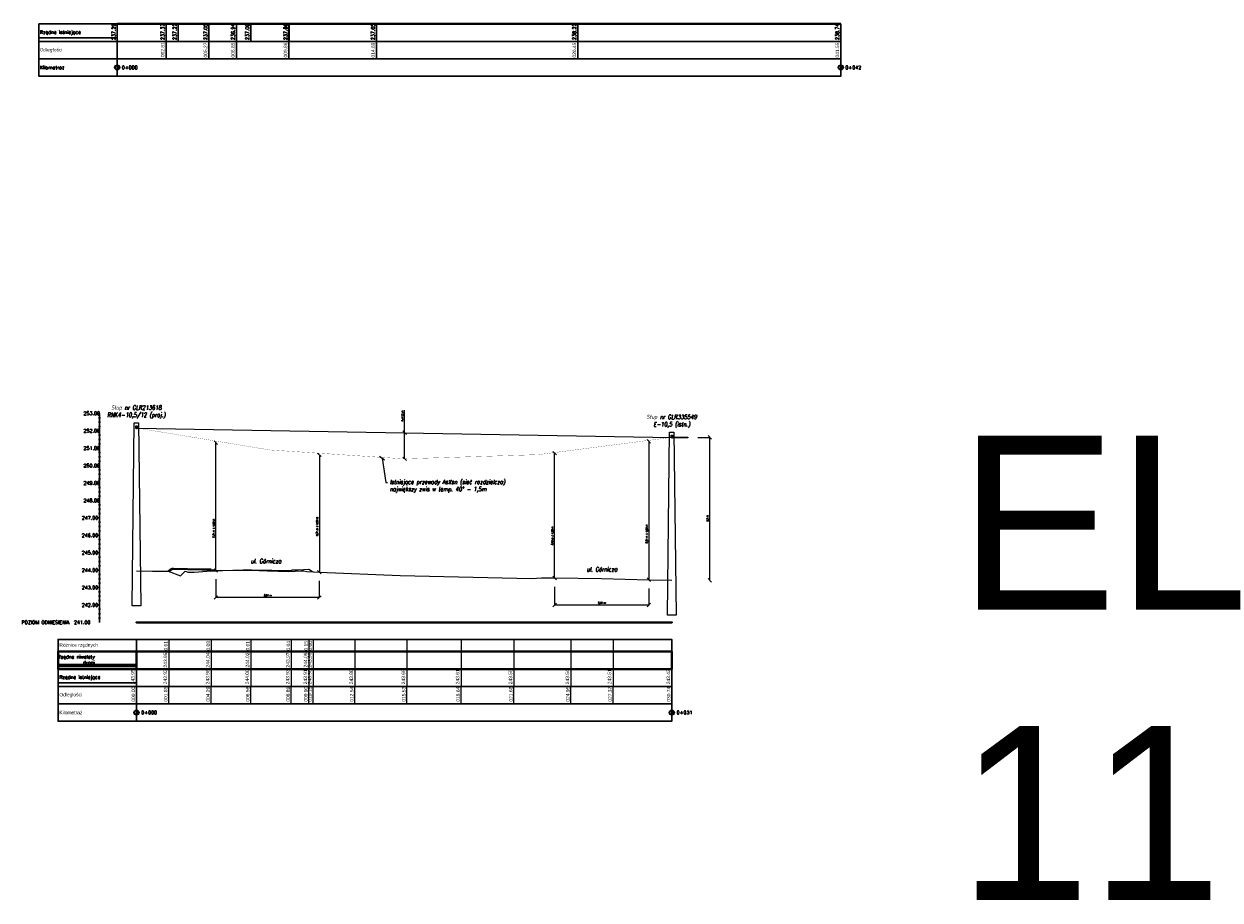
# Model space of a CAD drawing. Header units: metres. Extents: x 6535164 to 6537212, y 5563307 to 5565590.
# Tile 20 of 24: x 6537112 to 6537181, y 5563781 to 5563832. Entities that reach past the tile are written whole.
import ezdxf
from ezdxf import colors
from ezdxf.entities.mleader import LeaderData, LeaderLine
from ezdxf.lldxf.tags import DXFTag
from ezdxf.math import Vec2, Vec3

# ---------------------------------------------------------------- set-up
doc = ezdxf.new("R2010")
doc.units = ezdxf.units.M
doc.linetypes.add('CIĄGłA', pattern=[0])
for name, color, linetype in [('C-DROGI-PROFILE', 7, 'Continuous'), ('C-DROGI-PROFILE-WIDOKI', 7, 'Continuous'), ('C-DROGI-PROFILE-WIDOKI-ETYKIETY', 7, 'Continuous'), ('ELE TD', 7, 'Continuous'), ('SCHEMATY_ELE', 7, 'Continuous')]:
    doc.layers.add(name, color=color, linetype=linetype)
doc.layers.add('ELE', color=7, linetype='Continuous', lineweight=35)
doc.styles.add('arial', font='arial.ttf', dxfattribs={"height": 2})
doc.styles.add('Romans_0.9', font='romans.shx', dxfattribs={"width": 0.75, "oblique": 9, "height": 0.1})
doc.styles.get("Standard").update_dxf_attribs({"font": 'simplex.shx'})
tags = doc.linetypes.add('AsXSn 4x25', pattern='A,10,-1.5,["4x25",Standard,S=0.75,R=0,X=-1.15,Y=-0.375],-1.5', length=13).pattern_tags.tags
tags[6] = DXFTag(74, 10)
doc.dimstyles.new('ISO-25', dxfattribs={"dimtxt": 2.5, "dimasz": 2.5, "dimexe": 1.25, "dimexo": 0.625, "dimtad": 1, "dimtxsty": 'Standard', "dimcen": 2.5, "dimadec": 0, "dimazin": 0, "dimtfac": 1, "dimtmove": 0, "dimatfit": 3, "dimfxl": 1, "dimarcsym": 0})

# ---------------------------------------------------------------- blocks, each defined once
blk = doc.blocks.new('kilometraz2')
at = {"linetype": 'ByBlock', "lineweight": -2}
for points in [[(0, 0.5), (0, 0.7, 0.414214), (-0.7, 0, 0.414214), (0, -0.7), (0, -0.5, -0.414214), (-0.5, 0, -0.414214)], [(0, -0.5, 0.414214), (0.5, 0, 0.414214), (0, 0.5)]]:
    blk.add_hatch(color=0, dxfattribs=at).paths.add_polyline_path(points)
at = {"color": 0, "linetype": 'ByBlock', "lineweight": -2}
for p, q in [((0, 0.5), (0, 0.7)), ((0, 0.5), (0, -0.5)), ((0, -0.5), (0, -0.7))]:
    blk.add_line(p, q, dxfattribs=at)
for radius in [0.7, 0.5]:
    blk.add_circle((0, 0), radius, dxfattribs=at)
blk = doc.blocks.new('_OBLIQUE')
at = {"color": 0, "linetype": 'ByBlock', "lineweight": -2}
for p, q in [((-0.5, -0.5), (0.5, 0.5)), ((0, 0), (0, 0))]:
    blk.add_line(p, q, dxfattribs=at)
blk = doc.blocks.new('*D105')
at = {"layer": 'Defpoints', "color": 0, "linetype": 'Continuous', "lineweight": 50, "transparency": 16777216}
for p in [(6537149.29, 5563807.775), (6537151.469, 5563807.775), (6537149.29, 5563799.57)]:
    blk.add_point(p, dxfattribs=at)
at = {"layer": 'ELE TD', "color": 0, "linetype": 'Continuous', "lineweight": -2, "transparency": 16777216}
for p in [(6537150.79, 5563807.775), (6537151.469, 5563799.57)]:
    blk.add_line(p, (6537151.469, 5563807.775), dxfattribs=at)
at = {"layer": 'ELE TD', "color": 0, "linetype": 'Continuous', "lineweight": -2, "transparency": 16777216, "xscale": 0.2, "yscale": 0.2, "zscale": 0.2}
for p, rotation in [((6537151.469, 5563807.775), 90), ((6537151.469, 5563799.57), 270)]:
    blk.add_blockref('_OBLIQUE', p, dxfattribs=dict(at, rotation=rotation))
at = {"layer": 'ELE TD', "color": 0, "linetype": 'Continuous', "lineweight": 18, "transparency": 16777216, "insert": (6537151.359, 5563803.123), "char_height": 0.1, "attachment_point": 5, "rotation": 90, "style": 'Romans_0.9'}
blk.add_mtext('8,2 m', dxfattribs=at)
blk = doc.blocks.new('*D106')
at = {"layer": 'Defpoints', "color": 0, "linetype": 'Continuous', "lineweight": 50, "transparency": 16777216}
for p in [(6537133.938, 5563808.043), (6537133.949, 5563808.043), (6537133.938, 5563806.543)]:
    blk.add_point(p, dxfattribs=at)
at = {"layer": 'ELE TD', "color": 0, "linetype": 'Continuous', "lineweight": -2, "transparency": 16777216}
for p, q in [((6537133.949, 5563808.043), (6537133.949, 5563809.339)), ((6537133.938, 5563808.043), (6537133.949, 5563808.043)), ((6537133.949, 5563806.543), (6537133.949, 5563808.043))]:
    blk.add_line(p, q, dxfattribs=at)
at = {"layer": 'ELE TD', "color": 0, "linetype": 'Continuous', "lineweight": -2, "transparency": 16777216, "xscale": 0.2, "yscale": 0.2, "zscale": 0.2}
for p, rotation in [((6537133.949, 5563808.043), 90), ((6537133.949, 5563806.543), 270)]:
    blk.add_blockref('_OBLIQUE', p, dxfattribs=dict(at, rotation=rotation))
at = {"layer": 'ELE TD', "color": 0, "linetype": 'Continuous', "lineweight": 18, "transparency": 16777216, "insert": (6537133.839, 5563809.005), "char_height": 0.1, "attachment_point": 5, "rotation": 90, "style": 'Romans_0.9'}
blk.add_mtext('f{\\H0.7x;\\S^ 40;}=1,5 m', dxfattribs=at)
blk = doc.blocks.new('*D107')
at = {"layer": 'Defpoints', "color": 0, "linetype": 'Continuous', "lineweight": 50, "transparency": 16777216}
for p in [(6537147.97, 5563807.55), (6537147.969, 5563799.606), (6537147.97, 5563799.606)]:
    blk.add_point(p, dxfattribs=at)
at = {"layer": 'ELE TD', "color": 0, "linetype": 'Continuous', "lineweight": -2, "transparency": 16777216}
for p, q in [((6537147.97, 5563807.55), (6537147.972, 5563807.55)), ((6537147.972, 5563807.55), (6537147.97, 5563799.606)), ((6537147.969, 5563799.606), (6537147.97, 5563799.606))]:
    blk.add_line(p, q, dxfattribs=at)
at = {"layer": 'ELE TD', "color": 0, "linetype": 'Continuous', "lineweight": -2, "transparency": 16777216, "xscale": 0.2, "yscale": 0.2, "zscale": 0.2}
for p, rotation in [((6537147.972, 5563807.55), 89.98771951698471), ((6537147.97, 5563799.606), 269.9877195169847)]:
    blk.add_blockref('_OBLIQUE', p, dxfattribs=dict(at, rotation=rotation))
at = {"layer": 'ELE TD', "color": 0, "linetype": 'Continuous', "lineweight": 18, "transparency": 16777216, "insert": (6537147.861, 5563802.224), "char_height": 0.1, "attachment_point": 5, "rotation": 89.98772, "style": 'Romans_0.9'}
blk.add_mtext('7,94 m > 4,50 m', dxfattribs=at)
blk = doc.blocks.new('*D108')
at = {"layer": 'Defpoints', "color": 0, "linetype": 'Continuous', "lineweight": 50, "transparency": 16777216}
for p in [(6537142.562, 5563806.864), (6537142.562, 5563806.864), (6537142.561, 5563799.703)]:
    blk.add_point(p, dxfattribs=at)
at = {"layer": 'ELE TD', "color": 0, "linetype": 'Continuous', "lineweight": -2, "transparency": 16777216}
for p, q in [((6537142.561, 5563799.703), (6537142.562, 5563806.864)), ((6537142.562, 5563806.864), (6537142.562, 5563806.864)), ((6537142.561, 5563799.703), (6537142.561, 5563799.703))]:
    blk.add_line(p, q, dxfattribs=at)
at = {"layer": 'ELE TD', "color": 0, "linetype": 'Continuous', "lineweight": -2, "transparency": 16777216, "xscale": 0.2, "yscale": 0.2, "zscale": 0.2}
for p, rotation in [((6537142.562, 5563806.864), 89.99438647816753), ((6537142.561, 5563799.703), 269.9943864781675)]:
    blk.add_blockref('_OBLIQUE', p, dxfattribs=dict(at, rotation=rotation))
at = {"layer": 'ELE TD', "color": 0, "linetype": 'Continuous', "lineweight": 18, "transparency": 16777216, "insert": (6537142.452, 5563802.116), "char_height": 0.1, "attachment_point": 5, "rotation": 89.99439, "style": 'Romans_0.9'}
blk.add_mtext('7,16 m > 4,50 m', dxfattribs=at)
blk = doc.blocks.new('*D109')
at = {"layer": 'Defpoints', "color": 0, "linetype": 'Continuous', "lineweight": 50, "transparency": 16777216}
for p in [(6537142.561, 5563799.703), (6537147.969, 5563799.606), (6537142.561, 5563798.152)]:
    blk.add_point(p, dxfattribs=at)
at = {"layer": 'ELE TD', "color": 0, "linetype": 'Continuous', "lineweight": -2, "transparency": 16777216}
for p, q in [((6537142.561, 5563799.203), (6537142.561, 5563798.152)), ((6537147.969, 5563799.106), (6537147.969, 5563798.152)), ((6537147.969, 5563798.152), (6537142.561, 5563798.152))]:
    blk.add_line(p, q, dxfattribs=at)
at = {"layer": 'ELE TD', "color": 0, "linetype": 'Continuous', "lineweight": -2, "transparency": 16777216, "xscale": 0.2, "yscale": 0.2, "zscale": 0.2, "rotation": 180}
blk.add_blockref('_OBLIQUE', (6537142.561, 5563798.152), dxfattribs=at)
at = {"layer": 'ELE TD', "color": 0, "linetype": 'Continuous', "lineweight": -2, "transparency": 16777216, "xscale": 0.2, "yscale": 0.2, "zscale": 0.2}
blk.add_blockref('_OBLIQUE', (6537147.969, 5563798.152), dxfattribs=at)
at = {"layer": 'ELE TD', "color": 0, "linetype": 'Continuous', "lineweight": 18, "transparency": 16777216, "insert": (6537145.265, 5563798.261), "char_height": 0.1, "attachment_point": 5, "style": 'Romans_0.9'}
blk.add_mtext('5,41 m', dxfattribs=at)
blk = doc.blocks.new('*D110')
at = {"layer": 'Defpoints', "color": 0, "linetype": 'Continuous', "lineweight": 50, "transparency": 16777216}
for p in [(6537129.051, 5563806.777), (6537129.05, 5563800.039), (6537129.051, 5563800.039)]:
    blk.add_point(p, dxfattribs=at)
at = {"layer": 'ELE TD', "color": 0, "linetype": 'Continuous', "lineweight": -2, "transparency": 16777216}
for p, q in [((6537129.051, 5563806.777), (6537129.053, 5563806.777)), ((6537129.053, 5563806.777), (6537129.051, 5563800.039)), ((6537129.05, 5563800.039), (6537129.051, 5563800.039))]:
    blk.add_line(p, q, dxfattribs=at)
at = {"layer": 'ELE TD', "color": 0, "linetype": 'Continuous', "lineweight": -2, "transparency": 16777216, "xscale": 0.2, "yscale": 0.2, "zscale": 0.2}
for p, rotation in [((6537129.053, 5563806.777), 89.98549299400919), ((6537129.051, 5563800.039), 269.9854929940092)]:
    blk.add_blockref('_OBLIQUE', p, dxfattribs=dict(at, rotation=rotation))
at = {"layer": 'ELE TD', "color": 0, "linetype": 'Continuous', "lineweight": 18, "transparency": 16777216, "insert": (6537128.942, 5563802.657), "char_height": 0.1, "attachment_point": 5, "rotation": 89.98549, "style": 'Romans_0.9'}
blk.add_mtext('6,74 m > 4,50 m', dxfattribs=at)
blk = doc.blocks.new('*D111')
at = {"layer": 'Defpoints', "color": 0, "linetype": 'Continuous', "lineweight": 50, "transparency": 16777216}
for p in [(6537123.11, 5563807.473), (6537123.11, 5563807.473), (6537123.109, 5563800.134)]:
    blk.add_point(p, dxfattribs=at)
at = {"layer": 'ELE TD', "color": 0, "linetype": 'Continuous', "lineweight": -2, "transparency": 16777216}
for p, q in [((6537123.109, 5563800.134), (6537123.11, 5563807.473)), ((6537123.11, 5563807.473), (6537123.11, 5563807.473)), ((6537123.109, 5563800.134), (6537123.109, 5563800.134))]:
    blk.add_line(p, q, dxfattribs=at)
at = {"layer": 'ELE TD', "color": 0, "linetype": 'Continuous', "lineweight": -2, "transparency": 16777216, "xscale": 0.2, "yscale": 0.2, "zscale": 0.2}
for p, rotation in [((6537123.11, 5563807.473), 89.9948270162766), ((6537123.109, 5563800.134), 269.9948270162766)]:
    blk.add_blockref('_OBLIQUE', p, dxfattribs=dict(at, rotation=rotation))
at = {"layer": 'ELE TD', "color": 0, "linetype": 'Continuous', "lineweight": 18, "transparency": 16777216, "insert": (6537123, 5563802.548), "char_height": 0.1, "attachment_point": 5, "rotation": 89.99483, "style": 'Romans_0.9'}
blk.add_mtext('7,34 m > 4,50 m', dxfattribs=at)
blk = doc.blocks.new('*D112')
at = {"layer": 'Defpoints', "color": 0, "linetype": 'Continuous', "lineweight": 50, "transparency": 16777216}
for p in [(6537123.109, 5563800.134), (6537129.05, 5563800.039), (6537123.109, 5563798.584)]:
    blk.add_point(p, dxfattribs=at)
at = {"layer": 'ELE TD', "color": 0, "linetype": 'Continuous', "lineweight": -2, "transparency": 16777216}
for p, q in [((6537123.109, 5563799.634), (6537123.109, 5563798.584)), ((6537129.05, 5563799.539), (6537129.05, 5563798.584)), ((6537129.05, 5563798.584), (6537123.109, 5563798.584))]:
    blk.add_line(p, q, dxfattribs=at)
at = {"layer": 'ELE TD', "color": 0, "linetype": 'Continuous', "lineweight": -2, "transparency": 16777216, "xscale": 0.2, "yscale": 0.2, "zscale": 0.2, "rotation": 180}
blk.add_blockref('_OBLIQUE', (6537123.109, 5563798.584), dxfattribs=at)
at = {"layer": 'ELE TD', "color": 0, "linetype": 'Continuous', "lineweight": -2, "transparency": 16777216, "xscale": 0.2, "yscale": 0.2, "zscale": 0.2}
blk.add_blockref('_OBLIQUE', (6537129.05, 5563798.584), dxfattribs=at)
at = {"layer": 'ELE TD', "color": 0, "linetype": 'Continuous', "lineweight": 18, "transparency": 16777216, "insert": (6537126.08, 5563798.694), "char_height": 0.1, "attachment_point": 5, "style": 'Romans_0.9'}
blk.add_mtext('5,94 m', dxfattribs=at)

msp = doc.modelspace()

# ---------------------------------------------------------------- hatches: boundary and pattern name
at = {"linetype": 'ByBlock', "lineweight": -2}
for points in [[(6537117.445, 5563829.118), (6537117.445, 5563829.161, 0.414214), (6537117.295, 5563829.011, 0.414214), (6537117.445, 5563828.861), (6537117.445, 5563828.904, -0.414214), (6537117.338, 5563829.011, -0.414214)], [(6537117.445, 5563828.904, 0.414214), (6537117.552, 5563829.011, 0.414214), (6537117.445, 5563829.118)], [(6537158.994, 5563829.118), (6537158.994, 5563829.161, 0.414214), (6537158.844, 5563829.011, 0.414214), (6537158.994, 5563828.861), (6537158.994, 5563828.904, -0.414214), (6537158.887, 5563829.011, -0.414214)], [(6537158.994, 5563828.904, 0.414214), (6537159.101, 5563829.011, 0.414214), (6537158.994, 5563829.118)]]:
    msp.add_hatch(color=0, dxfattribs=at).paths.add_polyline_path(points)
at = {"layer": 'ELE', "lineweight": 18}
h = msp.add_hatch(color=7, dxfattribs=at)
h.dxf.hatch_style = 1
h.paths.add_polyline_path([(6537118.549, 5563808.411), (6537118.549, 5563808.401, 0.414214), (6537118.554, 5563808.406, 0.414214)])
h.paths.add_polyline_path([(6537118.549, 5563808.411, 0.414214), (6537118.544, 5563808.406, 0.414214), (6537118.549, 5563808.401)])
h = msp.add_hatch(color=7, dxfattribs=at)
h.dxf.hatch_style = 1
h.paths.add_polyline_path([(6537149.29, 5563807.875), (6537149.29, 5563807.865, 0.414214), (6537149.295, 5563807.87, 0.414214)])
h.paths.add_polyline_path([(6537149.29, 5563807.875, 0.414214), (6537149.285, 5563807.87, 0.414214), (6537149.29, 5563807.865)])
at = {"layer": 'ELE', "linetype": 'CIĄGłA', "lineweight": 18}
h = msp.add_hatch(color=252, dxfattribs=at)
h.dxf.hatch_style = 1
h.paths.add_polyline_path([(6537149.327, 5563807.77), (6537149.327, 5563807.78), (6537150.219, 5563807.78), (6537150.219, 5563807.77)])

# ---------------------------------------------------------------- linework, layer by layer
at = {"color": 0, "linetype": 'ByBlock', "lineweight": -2}
for p, q in [((6537117.445, 5563829.118), (6537117.445, 5563829.161)), ((6537117.445, 5563829.118), (6537117.445, 5563828.904)), ((6537117.445, 5563828.904), (6537117.445, 5563828.861)), ((6537158.994, 5563829.118), (6537158.994, 5563829.161)), ((6537158.994, 5563829.118), (6537158.994, 5563828.904)), ((6537158.994, 5563828.904), (6537158.994, 5563828.861))]:
    msp.add_line(p, q, dxfattribs=at)
for centre, radius in [((6537117.445, 5563829.011), 0.15), ((6537117.445, 5563829.011), 0.107), ((6537158.994, 5563829.011), 0.15), ((6537158.994, 5563829.011), 0.107)]:
    msp.add_circle(centre, radius, dxfattribs=at)
at = {"layer": 'C-DROGI-PROFILE', "color": 94, "linetype": 'Continuous', "lineweight": -3}
for p, q in [((6537118.549, 5563800.106), (6537119.473, 5563800.093)), ((6537119.473, 5563800.093), (6537120.028, 5563800.094)), ((6537120.028, 5563800.094), (6537120.302, 5563800.087)), ((6537120.302, 5563800.087), (6537120.377, 5563800.098)), ((6537120.377, 5563800.098), (6537121.07, 5563799.825)), ((6537121.07, 5563799.825), (6537121.341, 5563800.104)), ((6537121.341, 5563800.104), (6537121.514, 5563800.04)), ((6537121.514, 5563800.04), (6537121.868, 5563800.043)), ((6537121.868, 5563800.043), (6537123.091, 5563800.132)), ((6537123.091, 5563800.132), (6537123.342, 5563800.133)), ((6537123.342, 5563800.133), (6537125.112, 5563800.158)), ((6537125.112, 5563800.158), (6537126.073, 5563800.12)), ((6537126.073, 5563800.12), (6537127.299, 5563800.076)), ((6537127.299, 5563800.076), (6537128.024, 5563800.107)), ((6537128.024, 5563800.107), (6537128.166, 5563800.112)), ((6537128.166, 5563800.112), (6537128.34, 5563800.068)), ((6537128.34, 5563800.068), (6537128.695, 5563800.053)), ((6537129.05, 5563800.039), (6537133.684, 5563799.85)), ((6537133.684, 5563799.85), (6537141.243, 5563799.677)), ((6537141.243, 5563799.677), (6537141.815, 5563799.709)), ((6537141.815, 5563799.709), (6537142.561, 5563799.703)), ((6537147.969, 5563799.606), (6537149.29, 5563799.57))]:
    msp.add_line(p, q, dxfattribs=at)
at = {"layer": 'C-DROGI-PROFILE', "color": 1, "linetype": 'Continuous', "lineweight": 40}
for p, q in [((6537120.389, 5563800.093), (6537120.447, 5563800.131)), ((6537120.447, 5563800.131), (6537120.603, 5563800.233)), ((6537120.603, 5563800.233), (6537120.604, 5563800.233)), ((6537120.604, 5563800.233), (6537120.604, 5563800.232)), ((6537120.604, 5563800.232), (6537120.646, 5563800.232)), ((6537120.646, 5563800.232), (6537120.685, 5563800.232)), ((6537120.685, 5563800.232), (6537120.686, 5563800.232)), ((6537120.686, 5563800.232), (6537120.686, 5563800.232)), ((6537120.686, 5563800.232), (6537122.307, 5563800.198)), ((6537122.307, 5563800.198), (6537122.715, 5563800.19)), ((6537122.715, 5563800.19), (6537122.823, 5563800.19)), ((6537122.823, 5563800.19), (6537122.837, 5563800.19)), ((6537122.837, 5563800.19), (6537122.84, 5563800.177)), ((6537122.84, 5563800.177), (6537122.867, 5563800.071)), ((6537122.867, 5563800.071), (6537122.868, 5563800.124)), ((6537122.868, 5563800.13), (6537123.109, 5563800.134)), ((6537122.868, 5563800.124), (6537122.868, 5563800.13))]:
    msp.add_line(p, q, dxfattribs=at)
at = {"layer": 'C-DROGI-PROFILE-WIDOKI', "color": 7, "linetype": 'Continuous', "lineweight": 40}
for p, q in [((6537117.445, 5563831.511), (6537158.994, 5563831.511)), ((6537118.549, 5563797.154), (6537149.29, 5563797.154))]:
    msp.add_line(p, q, dxfattribs=at)
at = {"layer": 'C-DROGI-PROFILE-WIDOKI', "color": 250, "linetype": 'Continuous', "lineweight": 30}
for p, q in [((6537117.445, 5563830.511), (6537117.445, 5563831.511)), ((6537120.255, 5563830.511), (6537120.255, 5563831.511)), ((6537120.945, 5563830.511), (6537120.945, 5563831.511)), ((6537122.715, 5563830.511), (6537122.715, 5563831.511)), ((6537124.295, 5563830.511), (6537124.295, 5563831.511)), ((6537125.115, 5563830.511), (6537125.115, 5563831.511)), ((6537127.309, 5563830.511), (6537127.309, 5563831.511)), ((6537127.316, 5563830.511), (6537127.316, 5563831.511)), ((6537132.335, 5563830.511), (6537132.335, 5563831.511)), ((6537143.891, 5563830.511), (6537143.891, 5563831.511)), ((6537158.994, 5563830.511), (6537158.994, 5563831.511)), ((6537120.255, 5563829.511), (6537120.255, 5563830.511)), ((6537122.715, 5563829.511), (6537122.715, 5563830.511)), ((6537124.295, 5563829.511), (6537124.295, 5563830.511)), ((6537127.309, 5563829.511), (6537127.309, 5563830.511)), ((6537132.335, 5563829.511), (6537132.335, 5563830.511)), ((6537143.891, 5563829.511), (6537143.891, 5563830.511)), ((6537158.994, 5563829.511), (6537158.994, 5563830.511))]:
    msp.add_line(p, q, dxfattribs=at)
at = {"layer": 'C-DROGI-PROFILE-WIDOKI', "color": 104, "linetype": 'Continuous', "lineweight": 30}
for p, q in [((6537112.945, 5563830.711), (6537117.445, 5563830.711)), ((6537114.049, 5563793.678), (6537118.549, 5563793.678))]:
    msp.add_line(p, q, dxfattribs=at)
at = {"layer": 'C-DROGI-PROFILE-WIDOKI', "color": 7, "linetype": 'Continuous', "lineweight": 30}
for p, q in [((6537117.445, 5563828.511), (6537117.445, 5563829.511)), ((6537158.994, 5563828.511), (6537158.994, 5563829.511)), ((6537116.278, 5563809.154), (6537116.428, 5563809.154)), ((6537116.378, 5563808.904), (6537116.478, 5563808.904)), ((6537116.428, 5563797.154), (6537116.428, 5563809.154)), ((6537116.278, 5563808.154), (6537116.428, 5563808.154)), ((6537116.378, 5563808.654), (6537116.478, 5563808.654)), ((6537116.378, 5563808.404), (6537116.478, 5563808.404)), ((6537116.378, 5563807.904), (6537116.478, 5563807.904)), ((6537116.378, 5563807.654), (6537116.478, 5563807.654)), ((6537116.378, 5563807.404), (6537116.478, 5563807.404)), ((6537116.278, 5563807.154), (6537116.428, 5563807.154)), ((6537116.378, 5563806.904), (6537116.478, 5563806.904)), ((6537116.378, 5563806.654), (6537116.478, 5563806.654)), ((6537116.278, 5563806.154), (6537116.428, 5563806.154)), ((6537116.378, 5563806.404), (6537116.478, 5563806.404)), ((6537116.378, 5563805.904), (6537116.478, 5563805.904)), ((6537116.378, 5563805.654), (6537116.478, 5563805.654)), ((6537116.378, 5563805.404), (6537116.478, 5563805.404)), ((6537116.278, 5563805.154), (6537116.428, 5563805.154)), ((6537116.378, 5563804.904), (6537116.478, 5563804.904)), ((6537116.378, 5563804.654), (6537116.478, 5563804.654)), ((6537116.278, 5563804.154), (6537116.428, 5563804.154)), ((6537116.378, 5563804.404), (6537116.478, 5563804.404)), ((6537116.378, 5563803.904), (6537116.478, 5563803.904)), ((6537116.378, 5563803.654), (6537116.478, 5563803.654)), ((6537116.378, 5563803.404), (6537116.478, 5563803.404)), ((6537116.278, 5563803.154), (6537116.428, 5563803.154)), ((6537116.378, 5563802.904), (6537116.478, 5563802.904)), ((6537116.378, 5563802.654), (6537116.478, 5563802.654)), ((6537116.278, 5563802.154), (6537116.428, 5563802.154)), ((6537116.378, 5563802.404), (6537116.478, 5563802.404)), ((6537116.378, 5563801.904), (6537116.478, 5563801.904)), ((6537116.278, 5563801.154), (6537116.428, 5563801.154)), ((6537116.378, 5563801.654), (6537116.478, 5563801.654)), ((6537116.378, 5563801.404), (6537116.478, 5563801.404)), ((6537116.378, 5563800.904), (6537116.478, 5563800.904)), ((6537116.378, 5563800.654), (6537116.478, 5563800.654)), ((6537116.278, 5563800.154), (6537116.428, 5563800.154)), ((6537116.378, 5563800.404), (6537116.478, 5563800.404)), ((6537116.378, 5563799.904), (6537116.478, 5563799.904)), ((6537116.278, 5563799.154), (6537116.428, 5563799.154)), ((6537116.378, 5563799.654), (6537116.478, 5563799.654)), ((6537116.378, 5563799.404), (6537116.478, 5563799.404)), ((6537116.378, 5563798.904), (6537116.478, 5563798.904)), ((6537116.378, 5563798.654), (6537116.478, 5563798.654)), ((6537116.378, 5563798.404), (6537116.478, 5563798.404)), ((6537116.278, 5563798.154), (6537116.428, 5563798.154)), ((6537116.378, 5563797.904), (6537116.478, 5563797.904)), ((6537116.378, 5563797.654), (6537116.478, 5563797.654)), ((6537116.378, 5563797.404), (6537116.478, 5563797.404)), ((6537118.549, 5563795.478), (6537118.549, 5563796.178)), ((6537149.29, 5563795.478), (6537149.29, 5563796.178)), ((6537118.549, 5563793.478), (6537118.549, 5563794.478)), ((6537149.29, 5563793.478), (6537149.29, 5563794.478)), ((6537118.549, 5563792.478), (6537118.549, 5563793.478)), ((6537149.29, 5563792.478), (6537149.29, 5563793.478)), ((6537118.549, 5563791.478), (6537118.549, 5563792.478)), ((6537149.29, 5563791.478), (6537149.29, 5563792.478))]:
    msp.add_line(p, q, dxfattribs=at)
at = {"layer": 'C-DROGI-PROFILE-WIDOKI', "color": 1, "linetype": 'Continuous', "lineweight": 30}
for p, q in [((6537118.549, 5563794.478), (6537118.549, 5563795.478)), ((6537149.29, 5563794.478), (6537149.29, 5563795.478))]:
    msp.add_line(p, q, dxfattribs=at)
at = {"layer": 'C-DROGI-PROFILE-WIDOKI', "color": 14, "linetype": 'Continuous', "lineweight": 60}
msp.add_line((6537114.049, 5563794.678), (6537118.549, 5563794.678), dxfattribs=at)
at = {"layer": 'C-DROGI-PROFILE-WIDOKI', "color": 7, "linetype": 'Continuous', "lineweight": 30}
for points in [[(6537117.445, 5563830.511), (6537117.445, 5563831.511), (6537112.945, 5563831.511), (6537112.945, 5563830.511)], [(6537117.445, 5563830.511), (6537158.994, 5563830.511), (6537158.994, 5563831.511), (6537117.445, 5563831.511)], [(6537117.445, 5563829.511), (6537117.445, 5563830.511), (6537112.945, 5563830.511), (6537112.945, 5563829.511)], [(6537117.445, 5563829.511), (6537158.994, 5563829.511), (6537158.994, 5563830.511), (6537117.445, 5563830.511)], [(6537117.445, 5563828.511), (6537117.445, 5563829.511), (6537112.945, 5563829.511), (6537112.945, 5563828.511)], [(6537117.445, 5563828.511), (6537158.994, 5563828.511), (6537158.994, 5563829.511), (6537117.445, 5563829.511)], [(6537118.549, 5563795.478), (6537118.549, 5563796.178), (6537114.049, 5563796.178), (6537114.049, 5563795.478)], [(6537118.549, 5563795.478), (6537149.29, 5563795.478), (6537149.29, 5563796.178), (6537118.549, 5563796.178)], [(6537118.549, 5563793.478), (6537118.549, 5563794.478), (6537114.049, 5563794.478), (6537114.049, 5563793.478)], [(6537118.549, 5563793.478), (6537149.29, 5563793.478), (6537149.29, 5563794.478), (6537118.549, 5563794.478)], [(6537118.549, 5563792.478), (6537118.549, 5563793.478), (6537114.049, 5563793.478), (6537114.049, 5563792.478)], [(6537118.549, 5563792.478), (6537149.29, 5563792.478), (6537149.29, 5563793.478), (6537118.549, 5563793.478)], [(6537118.549, 5563791.478), (6537118.549, 5563792.478), (6537114.049, 5563792.478), (6537114.049, 5563791.478)], [(6537118.549, 5563791.478), (6537149.29, 5563791.478), (6537149.29, 5563792.478), (6537118.549, 5563792.478)]]:
    msp.add_3dface(points, dxfattribs=at)
at = {"layer": 'C-DROGI-PROFILE-WIDOKI', "color": 1, "linetype": 'Continuous', "lineweight": 40}
for points in [[(6537118.549, 5563794.478), (6537118.549, 5563795.478), (6537114.049, 5563795.478), (6537114.049, 5563794.478)], [(6537118.549, 5563794.478), (6537149.29, 5563794.478), (6537149.29, 5563795.478), (6537118.549, 5563795.478)]]:
    msp.add_3dface(points, dxfattribs=at)
at = {"layer": 'C-DROGI-PROFILE-WIDOKI-ETYKIETY', "color": 7, "linetype": 'Continuous', "lineweight": -3}
for p, q in [((6537118.549, 5563796.178), (6537118.549, 5563793.478)), ((6537120.402, 5563796.178), (6537120.402, 5563793.478)), ((6537122.837, 5563796.178), (6537122.837, 5563793.478)), ((6537125.112, 5563796.178), (6537125.112, 5563793.478)), ((6537127.434, 5563796.178), (6537127.434, 5563793.478)), ((6537128.449, 5563796.178), (6537128.449, 5563793.478)), ((6537128.695, 5563796.178), (6537128.695, 5563793.478)), ((6537131.085, 5563796.178), (6537131.085, 5563793.478)), ((6537134.082, 5563796.178), (6537134.082, 5563793.478)), ((6537137.192, 5563796.178), (6537137.192, 5563793.478)), ((6537140.228, 5563796.178), (6537140.228, 5563793.478)), ((6537143.499, 5563796.178), (6537143.499, 5563793.478)), ((6537145.915, 5563796.178), (6537145.915, 5563793.478)), ((6537149.29, 5563796.178), (6537149.29, 5563793.478)), ((6537118.549, 5563792.478), (6537118.549, 5563793.478)), ((6537120.402, 5563792.478), (6537120.402, 5563793.478)), ((6537122.837, 5563792.478), (6537122.837, 5563793.478)), ((6537125.112, 5563792.478), (6537125.112, 5563793.478)), ((6537127.434, 5563792.478), (6537127.434, 5563793.478)), ((6537128.449, 5563792.478), (6537128.449, 5563793.478)), ((6537128.695, 5563792.478), (6537128.695, 5563793.478)), ((6537131.085, 5563792.478), (6537131.085, 5563793.478)), ((6537134.082, 5563792.478), (6537134.082, 5563793.478)), ((6537137.192, 5563792.478), (6537137.192, 5563793.478)), ((6537140.228, 5563792.478), (6537140.228, 5563793.478)), ((6537143.499, 5563792.478), (6537143.499, 5563793.478)), ((6537145.915, 5563792.478), (6537145.915, 5563793.478)), ((6537149.29, 5563792.478), (6537149.29, 5563793.478))]:
    msp.add_line(p, q, dxfattribs=at)
at = {"layer": 'C-DROGI-PROFILE-WIDOKI-ETYKIETY', "color": 6, "linetype": 'Continuous', "lineweight": -3}
for centre in [(6537118.549, 5563797.154), (6537120.402, 5563797.154), (6537122.837, 5563797.154), (6537125.112, 5563797.154), (6537127.434, 5563797.154), (6537128.449, 5563797.154), (6537128.695, 5563797.154), (6537131.085, 5563797.154), (6537134.082, 5563797.154), (6537137.192, 5563797.154), (6537140.228, 5563797.154), (6537143.499, 5563797.154), (6537145.915, 5563797.154), (6537149.29, 5563797.154)]:
    msp.add_circle(centre, 0.025, dxfattribs=at)
at = {"layer": 'ELE', "color": 7, "linetype": 'CIĄGłA', "lineweight": 18}
for points in [[(6537118.423, 5563808.606), (6537118.675, 5563808.606), (6537118.793, 5563798.106), (6537118.305, 5563798.106)], [(6537118.586, 5563808.431), (6537118.586, 5563808.281), (6537118.511, 5563808.281), (6537118.511, 5563808.431)], [(6537149.164, 5563808.07), (6537149.416, 5563808.07), (6537149.534, 5563797.57), (6537149.046, 5563797.57)], [(6537149.327, 5563807.895), (6537149.327, 5563807.745), (6537149.252, 5563807.745), (6537149.252, 5563807.895)]]:
    msp.add_lwpolyline(points, close=True, dxfattribs=at)
at = {"layer": 'ELE', "color": 252, "linetype": 'CIĄGłA', "lineweight": 18, "const_width": 0.01}
msp.add_lwpolyline([(6537118.586, 5563808.311, 0.097679), (6537149.29, 5563807.775)], format="xyb", dxfattribs=at)
at = {"layer": 'ELE', "color": 252, "linetype": 'CIĄGłA', "lineweight": 18}
for points in [[(6537149.327, 5563807.78), (6537150.219, 5563807.78)], [(6537149.327, 5563807.77), (6537150.219, 5563807.77)], [(6537150.219, 5563807.794), (6537150.219, 5563807.754)]]:
    msp.add_lwpolyline(points, dxfattribs=at)
at = {"layer": 'ELE TD', "color": 7, "linetype": 'AsXSn 4x25', "lineweight": 35}
for points in [[(6537118.549, 5563808.431), (6537118.549, 5563808.311), (6537118.586, 5563808.311)], [(6537149.29, 5563807.895), (6537149.29, 5563807.775), (6537149.327, 5563807.775)]]:
    msp.add_lwpolyline(points, dxfattribs=at)
at = {"layer": 'ELE TD', "color": 252, "lineweight": 18}
msp.add_lwpolyline([(6537118.586, 5563808.311), (6537149.29, 5563807.775)], dxfattribs=at)
at = {"layer": 'ELE TD', "color": 5, "linetype": 'Continuous', "lineweight": 18, "flags": 128}
for points in [[(6537123.109, 5563800.134), (6537123.487, 5563800.141), (6537124.685, 5563800.164), (6537125.151, 5563800.172), (6537126.329, 5563800.148), (6537127.434, 5563800.125), (6537127.469, 5563800.152), (6537127.485, 5563800.165), (6537127.517, 5563800.165), (6537127.587, 5563800.165), (6537127.813, 5563800.178), (6537128.449, 5563800.215), (6537128.662, 5563800.075), (6537128.695, 5563800.053), (6537129.05, 5563800.039)], [(6537142.561, 5563799.703), (6537145.262, 5563799.681), (6537147.969, 5563799.606)]]:
    msp.add_lwpolyline(points, dxfattribs=at)

# ---------------------------------------------------------------- block references
at = {"layer": 'C-DROGI-PROFILE-WIDOKI-ETYKIETY', "color": 7, "linetype": 'Continuous', "lineweight": 5, "ltscale": 5, "xscale": 0.2142857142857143, "yscale": 0.2142857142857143, "zscale": 0.2142857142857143}
for p in [(6537118.549, 5563791.978), (6537149.29, 5563791.978)]:
    msp.add_blockref('kilometraz2', p, dxfattribs=at)

# ---------------------------------------------------------------- texts
at = {"layer": 'C-DROGI-PROFILE-WIDOKI', "color": 7, "lineweight": 30}
for s, p in [('Rzędne istniejące', (6537112.998, 5563830.94)), ('Odległości', (6537113.007, 5563829.938)), ('Kilometraż', (6537113, 5563828.913)), ('253.00', (6537115.512, 5563809.056)), ('252.00', (6537115.512, 5563808.056)), ('251.00', (6537115.512, 5563807.056)), ('250.00', (6537115.512, 5563806.056)), ('249.00', (6537115.512, 5563805.056)), ('248.00', (6537115.512, 5563804.056))]:
    msp.add_text(s, height=0.2, dxfattribs=at).set_placement(p)
at = {"layer": 'C-DROGI-PROFILE-WIDOKI', "color": 7, "linetype": 'Continuous', "lineweight": 30, "char_height": 0.2}
for s, insert, attachment_point in [('247.00', (6537116.353, 5563803.154), 6), ('246.00', (6537116.353, 5563802.154), 6), ('245.00', (6537116.353, 5563801.154), 6), ('244.00', (6537116.353, 5563800.154), 6), ('243.00', (6537116.353, 5563799.154), 6), ('242.00', (6537116.353, 5563798.154), 6), ('POZIOM ODNIESIENIA  241.00', (6537113.928, 5563797.254), 2)]:
    msp.add_mtext(s, dxfattribs=dict(at, insert=insert, attachment_point=attachment_point))
at = {"layer": 'C-DROGI-PROFILE-WIDOKI', "color": 7, "linetype": 'Continuous', "lineweight": -3, "char_height": 0.2, "attachment_point": 4}
for s, insert in [('{\\fMicrosoft Sans Serif|b0|i0|c238|p0;Różnice rzędnych}', (6537114.124, 5563795.828)), ('Rzędne istniejące ', (6537114.124, 5563793.978)), ('{\\fArial|b0|i0|c238|p34;Odległości}', (6537114.124, 5563792.978)), ('{\\fArial|b0|i0|c238|p34;Kilometraż}', (6537114.124, 5563791.978))]:
    msp.add_mtext(s, dxfattribs=dict(at, insert=insert))
at = {"layer": 'C-DROGI-PROFILE-WIDOKI', "color": 1, "linetype": 'Continuous', "lineweight": -3, "insert": (6537116.149, 5563794.978), "char_height": 0.2, "attachment_point": 6}
msp.add_mtext('Rzędne niwelety\\Pdrogi', dxfattribs=at)
at = {"layer": 'C-DROGI-PROFILE-WIDOKI-ETYKIETY', "color": 7, "lineweight": 30}
for s, p in [('237.29', (6537117.344, 5563830.586)), ('237.37', (6537120.153, 5563830.586)), ('237.22', (6537120.844, 5563830.587)), ('237.05', (6537122.614, 5563830.585)), ('236.94', (6537124.193, 5563830.586)), ('237.09', (6537125.014, 5563830.586)), ('237.34', (6537127.208, 5563830.586)), ('237.46', (6537127.215, 5563830.586)), ('237.65', (6537132.234, 5563830.585)), ('238.22', (6537143.79, 5563830.587)), ('238.74', (6537158.893, 5563830.586))]:
    msp.add_text(s, height=0.2, rotation=90, dxfattribs=at).set_placement(p)
at = {"layer": 'C-DROGI-PROFILE-WIDOKI-ETYKIETY', "color": 7, "lineweight": 30, "style": 'arial'}
for s, p in [('002.81', (6537120.154, 5563829.603)), ('005.27', (6537122.614, 5563829.584)), ('006.85', (6537124.193, 5563829.583)), ('009.86', (6537127.208, 5563829.584)), ('014.89', (6537132.234, 5563829.584)), ('026.45', (6537143.79, 5563829.583)), ('041.55', (6537158.893, 5563829.583))]:
    msp.add_text(s, height=0.2, rotation=90, dxfattribs=at).set_placement(p)
at = {"layer": 'C-DROGI-PROFILE-WIDOKI-ETYKIETY', "color": 7, "lineweight": 30}
for s, p in [('0+000', (6537117.709, 5563828.912)), ('0+042', (6537159.257, 5563828.912))]:
    msp.add_text(s, height=0.2, dxfattribs=at).set_placement(p)
at = {"layer": 'C-DROGI-PROFILE-WIDOKI-ETYKIETY', "color": 1, "linetype": 'Continuous', "lineweight": -3, "char_height": 0.2, "attachment_point": 7, "rotation": 90}
for s, insert in [('{\\fArial|b0|i0|c238|p34;0.01}', (6537120.339, 5563795.541)), ('{\\fArial|b0|i0|c238|p34;0.08}', (6537122.775, 5563795.541)), ('{\\fArial|b0|i0|c238|p34;0.01}', (6537125.05, 5563795.541)), ('{\\fArial|b0|i0|c238|p34;0.04}', (6537127.372, 5563795.541)), ('{\\fArial|b0|i0|c238|p34;0.15}', (6537128.387, 5563795.541)), ('{\\fArial|b0|i0|c238|p34;0.00}', (6537128.632, 5563795.541)), ('{\\fArial|b0|i0|c238|p34;243.95}', (6537120.314, 5563794.566)), ('{\\fArial|b0|i0|c238|p34;244.04}', (6537122.75, 5563794.566)), ('{\\fArial|b0|i0|c238|p34;244.02}', (6537125.025, 5563794.566)), ('{\\fArial|b0|i0|c238|p34;243.97}', (6537127.347, 5563794.566)), ('{\\fArial|b0|i0|c238|p34;244.06}', (6537128.362, 5563794.566)), ('{\\fArial|b0|i0|c238|p34;243.90}', (6537128.607, 5563794.566))]:
    msp.add_mtext(s, dxfattribs=dict(at, insert=insert))
at = {"layer": 'C-DROGI-PROFILE-WIDOKI-ETYKIETY', "color": 7, "linetype": 'Continuous', "lineweight": -3, "char_height": 0.2, "attachment_point": 7, "rotation": 90}
for s, insert in [('{\\fArial|b0|i0|c238|p34;243.95}', (6537118.449, 5563793.603)), ('{\\fArial|b0|i0|c238|p34;243.93}', (6537120.302, 5563793.603)), ('{\\fArial|b0|i0|c238|p34;243.96}', (6537122.737, 5563793.603)), ('{\\fArial|b0|i0|c238|p34;244.00}', (6537125.012, 5563793.603)), ('{\\fArial|b0|i0|c238|p34;243.93}', (6537127.334, 5563793.603)), ('{\\fArial|b0|i0|c238|p34;243.91}', (6537128.349, 5563793.603)), ('{\\fArial|b0|i0|c238|p34;243.90}', (6537128.595, 5563793.603)), ('{\\fArial|b0|i0|c238|p34;243.80}', (6537130.985, 5563793.603)), ('{\\fArial|b0|i0|c238|p34;243.69}', (6537133.982, 5563793.603)), ('{\\fArial|b0|i0|c238|p34;243.61}', (6537137.092, 5563793.603)), ('{\\fArial|b0|i0|c238|p34;243.55}', (6537140.128, 5563793.603)), ('{\\fArial|b0|i0|c238|p34;243.54}', (6537143.399, 5563793.603)), ('{\\fArial|b0|i0|c238|p34;243.51}', (6537145.815, 5563793.603)), ('{\\fArial|b0|i0|c238|p34;243.42}', (6537149.19, 5563793.603)), ('{\\fArial|b0|i0|c161|p34;\\fArial|b0|i0|c238|p34;000.00}', (6537118.474, 5563792.603)), ('{\\fArial|b0|i0|c161|p34;\\fArial|b0|i0|c238|p34;001.85}', (6537120.327, 5563792.603)), ('{\\fArial|b0|i0|c161|p34;\\fArial|b0|i0|c238|p34;004.29}', (6537122.762, 5563792.603)), ('{\\fArial|b0|i0|c161|p34;\\fArial|b0|i0|c238|p34;006.56}', (6537125.037, 5563792.603)), ('{\\fArial|b0|i0|c161|p34;\\fArial|b0|i0|c238|p34;008.89}', (6537127.359, 5563792.603)), ('{\\fArial|b0|i0|c161|p34;\\fArial|b0|i0|c238|p34;009.90}', (6537128.374, 5563792.603)), ('{\\fArial|b0|i0|c161|p34;\\fArial|b0|i0|c238|p34;010.15}', (6537128.62, 5563792.603)), ('{\\fArial|b0|i0|c161|p34;\\fArial|b0|i0|c238|p34;012.54}', (6537131.01, 5563792.603)), ('{\\fArial|b0|i0|c161|p34;\\fArial|b0|i0|c238|p34;015.53}', (6537134.007, 5563792.603)), ('{\\fArial|b0|i0|c161|p34;\\fArial|b0|i0|c238|p34;018.64}', (6537137.117, 5563792.603)), ('{\\fArial|b0|i0|c161|p34;\\fArial|b0|i0|c238|p34;021.68}', (6537140.153, 5563792.603)), ('{\\fArial|b0|i0|c161|p34;\\fArial|b0|i0|c238|p34;024.95}', (6537143.424, 5563792.603)), ('{\\fArial|b0|i0|c161|p34;\\fArial|b0|i0|c238|p34;027.37}', (6537145.84, 5563792.603)), ('{\\fArial|b0|i0|c161|p34;\\fArial|b0|i0|c238|p34;030.74}', (6537149.215, 5563792.603))]:
    msp.add_mtext(s, dxfattribs=dict(at, insert=insert))
at = {"layer": 'C-DROGI-PROFILE-WIDOKI-ETYKIETY', "color": 7, "linetype": 'Continuous', "lineweight": -3, "char_height": 0.2, "attachment_point": 4}
for s, insert in [('0+000', (6537118.824, 5563791.978)), ('0+031', (6537149.565, 5563791.978))]:
    msp.add_mtext(s, dxfattribs=dict(at, insert=insert))
at = {"layer": 'Defpoints', "insert": (6537165.724, 5563807.883), "char_height": 10, "attachment_point": 1}
msp.add_mtext_dynamic_manual_height_columns('{\\fArial|b0|i0|c238|p34;\\C6;EL\\fArial|b0|i0|c0|p34; \\fArial|b0|i0|c238|p34;11}', width=32.52093, gutter_width=1, heights=[0], dxfattribs=at)
at = {"layer": 'ELE TD', "color": 7, "linetype": 'Continuous', "lineweight": 18, "char_height": 0.25, "width": 9.40416, "attachment_point": 8, "style": 'Romans_0.9'}
for s, insert in [('Słup nr GLR213618^JRNK4-10,5/12 (proj.)', (6537118.549, 5563808.861)), ('Słup nr GLR335549^JE-10,5 (istn.)', (6537149.29, 5563808.325))]:
    msp.add_mtext(s, dxfattribs=dict(at, insert=insert))
at = {"layer": 'SCHEMATY_ELE', "color": 7, "lineweight": 18, "char_height": 0.25, "attachment_point": 5, "style": 'Romans_0.9'}
for insert in [(6537125.99, 5563800.671), (6537145.279, 5563800.197)]:
    msp.add_mtext_dynamic_manual_height_columns('ul. Górnicza', width=2.37869, gutter_width=12.5, heights=[0], dxfattribs=dict(at, insert=insert))

# ---------------------------------------------------------------- dimensions: what is measured, and where the dimension line sits
at = {"layer": 'ELE TD', "color": 7, "linetype": 'Continuous', "lineweight": 18}
dim = msp.add_linear_dim(base=(6537133.949, 5563808.043), p1=(6537133.938, 5563806.543), p2=(6537133.938, 5563808.043), angle=90, text='f{\\H0.7x;\\S^ 40;}=<>', dimstyle='ISO-25', override={"dimtxt": 0.25, "dimasz": 0.2, "dimexe": 0, "dimexo": 0, "dimgap": 0.05, "dimpost": ' m', "dimtxsty": 'Romans_0.9', "dimblk1": 'OBLIQUE', "dimblk2": 'OBLIQUE', "dimsah": 1, "dimse1": 1}, dxfattribs=at)
dim.commit()
dim.dimension.update_dxf_attribs({"geometry": '*D106', "text_midpoint": (6537133.949, 5563809.005), "dimtype": 161})
for base, p1, p2, angle, override, picture, middle in [((6537123.11, 5563807.473), (6537123.109, 5563800.134), (6537123.11, 5563807.473), 89.99483, {"dimtxt": 0.25, "dimasz": 0.2, "dimexe": 0, "dimexo": 0, "dimgap": 0.05, "dimdec": 2, "dimpost": ' m > 4,50 m', "dimtxsty": 'Romans_0.9', "dimblk1": 'OBLIQUE', "dimblk2": 'OBLIQUE', "dimsah": 1}, '*D111', (6537123.11, 5563802.548)), ((6537147.97, 5563799.606), (6537147.97, 5563807.55), (6537147.969, 5563799.606), 269.98772, {"dimtxt": 0.25, "dimasz": 0.2, "dimexe": 0, "dimexo": 0, "dimgap": 0.05, "dimdec": 2, "dimpost": ' m > 4,50 m', "dimtxsty": 'Romans_0.9', "dimblk1": 'OBLIQUE', "dimblk2": 'OBLIQUE', "dimsah": 1}, '*D107', (6537147.97, 5563802.224)), ((6537151.468652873, 5563807.774672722), (6537149.289594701, 5563799.569672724), (6537149.289594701, 5563807.77467272), 90, {"dimtxt": 0.25, "dimasz": 0.2, "dimexe": 0, "dimexo": 1.5, "dimgap": 0.05, "dimdec": 2, "dimpost": ' m', "dimtxsty": 'Romans_0.9', "dimblk1": 'OBLIQUE', "dimblk2": 'OBLIQUE', "dimsah": 1, "dimse1": 1}, '*D105', (6537151.468652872, 5563803.12294091)), ((6537129.051, 5563800.039), (6537129.051, 5563806.777), (6537129.05, 5563800.039), 269.98549, {"dimtxt": 0.25, "dimasz": 0.2, "dimexe": 0, "dimexo": 0, "dimgap": 0.05, "dimdec": 2, "dimpost": ' m > 4,50 m', "dimtxsty": 'Romans_0.9', "dimblk1": 'OBLIQUE', "dimblk2": 'OBLIQUE', "dimsah": 1}, '*D110', (6537129.052, 5563802.657)), ((6537142.562, 5563806.864), (6537142.561, 5563799.703), (6537142.562, 5563806.864), 89.99439, {"dimtxt": 0.25, "dimasz": 0.2, "dimexe": 0, "dimexo": 0, "dimgap": 0.05, "dimdec": 2, "dimpost": ' m > 4,50 m', "dimtxsty": 'Romans_0.9', "dimblk1": 'OBLIQUE', "dimblk2": 'OBLIQUE', "dimsah": 1}, '*D108', (6537142.562, 5563802.116))]:
    dim = msp.add_linear_dim(base=base, p1=p1, p2=p2, angle=angle, dimstyle='ISO-25', override=override, dxfattribs=at)
    dim.commit()
    dim.dimension.update_dxf_attribs({"geometry": picture, "text_midpoint": middle, "dimtype": 161})
for base, p1, p2, picture, middle in [((6537123.109, 5563798.584), (6537129.05, 5563800.039), (6537123.109, 5563800.134), '*D112', (6537126.08, 5563798.584)), ((6537142.561, 5563798.152), (6537147.969, 5563799.606), (6537142.561, 5563799.703), '*D109', (6537145.265, 5563798.152))]:
    dim = msp.add_linear_dim(base=base, p1=p1, p2=p2, dimstyle='ISO-25', override={"dimtxt": 0.25, "dimasz": 0.2, "dimexe": 0, "dimexo": 0.5, "dimgap": 0.05, "dimpost": ' m', "dimtxsty": 'Romans_0.9', "dimblk1": 'OBLIQUE', "dimblk2": 'OBLIQUE', "dimsah": 1}, dxfattribs=at)
    dim.commit()
    dim.dimension.update_dxf_attribs({"geometry": picture, "text_midpoint": middle, "dimtype": 160})

# ---------------------------------------------------------------- next in the draw order: leaders
ml = msp.add_multileader_mtext('Standard', dxfattribs=at)
ml.set_content('\\A1;Istniejące przewody AsXsn (sieć rozdzielcza) ^Jnajwiększy zwis w temp. 40%%D - 1,5m', color=7, style='Romans_0.9')
ml.set_leader_properties()
ml.set_arrow_properties(name='OBLIQUE')
ml.build(insert=Vec2(0, 0))
ml.multileader.update_dxf_attribs({"has_text_frame": 1, "dogleg_length": 0.1, "arrow_head_size": 0.25})
ctx = ml.context
ctx.base_point, ctx.char_height, ctx.arrow_head_size, ctx.landing_gap_size, ctx.plane_origin = Vec3(6537132.97, 5563805.18), 0.25, 0.25, 0.125, Vec3(6537132.023, 5563806.807)
notes = []
notes.append((ctx, [(0, (1, 1, 0), (6537132.87, 5563805.18), (1, 0), 0.1, [(0, [(6537132.654, 5563806.578)], 0, [])])]))
ctx.mtext.insert, ctx.mtext.flow_direction = Vec3(6537133.095, 5563805.347), 5
ctx.mtext.has_bg_fill, ctx.mtext.bg_color, ctx.mtext.bg_scale_factor, ctx.mtext.bg_transparency, ctx.mtext.use_window_bg_color = 1, -1027028792, 1.5, 0, 1
for ctx, leaders in notes:
    for number, flags, end, landing, length, lines in leaders:
        leader = LeaderData()
        leader.index, (leader.has_last_leader_line, leader.has_dogleg_vector, leader.attachment_direction) = number, flags
        leader.last_leader_point, leader.dogleg_vector, leader.dogleg_length = Vec3(end), Vec3(landing), length
        for number, points, colour, breaks in lines:
            line = LeaderLine()
            line.index, line.vertices, line.color, line.breaks = number, Vec3.list(points), colors.encode_raw_color(colour), breaks
            leader.lines.append(line)
        ctx.leaders.append(leader)

doc.saveas('drawing.dxf')
